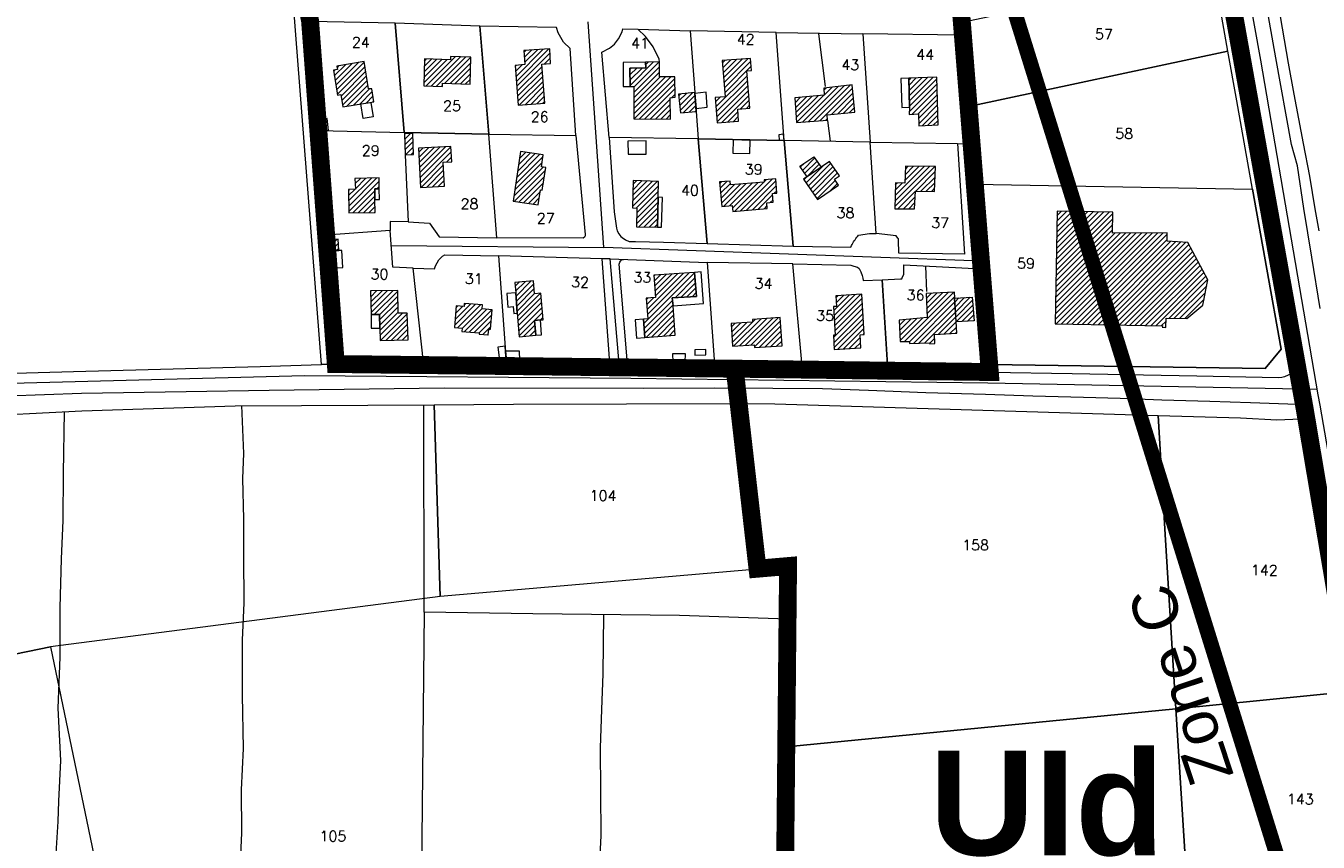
# Model space of a CAD drawing. Header units: metres. Extents: x 578835 to 593571, y 248557 to 255108.
# Tile 152 of 251: x 585921 to 586354, y 252113 to 252387. Entities that reach past the tile are written whole.
import ezdxf

# ---------------------------------------------------------------- set-up
doc = ezdxf.new("R2010")
doc.units = ezdxf.units.M
doc.linetypes.add('CACHEX2', pattern=[0.75, 0.5, -0.25])
doc.linetypes.add('SOLID_LINE', pattern=[0])
for name, color, linetype, lineweight in [('Cad-BATIMENT_BATI_LEGER13', 7, 'SOLID_LINE', 0), ('Cad-BATIMENT_BATI_PRIVE12', 7, 'SOLID_LINE', 0), ('Cad-BATIMENT_BATI_PRIVE12_HACH', 7, 'SOLID_LINE', 0), ('Cad-HYDROGRAPHI_COURS_D_EAU28', 5, 'SOLID_LINE', 0), ('Cad-PARCELLAIRE_PARCELLE1', 250, 'SOLID_LINE', 0), ('Cad-RESEAU_ROUT_AXE_DE_VOIE26', 255, 'SOLID_LINE', 0), ('Cad-RESEAU_ROUT_LIMITE_DE_VOIE_P23', 8, 'SOLID_LINE', 0), ('Cad-TOPONYMIE_NUMERO_DE_PARCELL182', 250, 'SOLID_LINE', 0), ('PEB Poretta - tracé', 7, 'Continuous', 18), ('PLU', 7, 'CACHEX2', 5)]:
    doc.layers.add(name, color=color, linetype=linetype, lineweight=lineweight)
doc.layers.add('PLU nom', color=7, linetype='Continuous')
doc.styles.add('LIEUDIT', font='arial.ttf', dxfattribs={"height": 10})
doc.styles.get("Standard").update_dxf_attribs({"font": 'arialbd_0.ttf', "height": 50})
doc.styles.add('TEXTSTYLE_45_11', font='txt.shx', dxfattribs={"oblique": 50})

msp = doc.modelspace()

# ---------------------------------------------------------------- hatches: boundary and pattern name
at = {"layer": 'Cad-BATIMENT_BATI_PRIVE12_HACH', "ltscale": 0.4}
h = msp.add_hatch(dxfattribs=at)
h.set_pattern_fill('ANSI31', color=256, scale=0.4, style=0)
h.paths.add_polyline_path([(586096.82, 252374.27), (586096.5, 252379.15), (586087.8, 252378.54), (586088.2, 252373.89), (586084.93, 252373.61), (586085.96, 252360.32), (586094.89, 252360.96), (586093.88, 252374.03)])
h = msp.add_hatch(dxfattribs=at)
h.set_pattern_fill('ANSI31', color=256, scale=0.4, style=0)
h.paths.add_polyline_path([(586027.15, 252359.73), (586037.56, 252361.39), (586036.86, 252365.79), (586035.79, 252365.71), (586034.29, 252374.94), (586025.18, 252373.39), (586025.37, 252372.18), (586023.98, 252371.95), (586025.35, 252363.6), (586026.47, 252363.81)])
h = msp.add_hatch(dxfattribs=at)
h.set_pattern_fill('ANSI31', color=256, scale=0.4, style=0)
h.paths.add_polyline_path([(586070.1, 252376.38), (586063.24, 252376.59), (586063.25, 252375.47), (586054.49, 252375.75), (586054.26, 252366.8), (586060.62, 252366.55), (586060.61, 252367.67), (586069.87, 252367.34)])
h = msp.add_hatch(dxfattribs=at)
h.set_pattern_fill('ANSI31', color=256, scale=0.4, style=0)
h.paths.add_polyline_path([(586133.29, 252374.77), (586128.6, 252374.71), (586128.68, 252372.82), (586123.41, 252372.72), (586123.43, 252366.58), (586124.75, 252366.58), (586124.76, 252355.66), (586136.96, 252355.57), (586136.86, 252362.7), (586138.57, 252362.95), (586138.41, 252369.74), (586133.3, 252369.75)], flags=17)
h = msp.add_hatch(dxfattribs=at)
h.set_pattern_fill('ANSI31', color=256, scale=0.4, style=0)
h.paths.add_polyline_path([(586138.57, 252362.95), (586138.41, 252369.74), (586133.3, 252369.75), (586133.29, 252374.77), (586128.6, 252374.71), (586128.68, 252372.82), (586123.41, 252372.72), (586123.43, 252366.58), (586124.75, 252366.58), (586124.76, 252355.66), (586136.96, 252355.57), (586136.86, 252362.7)], flags=17)
h = msp.add_hatch(dxfattribs=at)
h.set_pattern_fill('ANSI31', color=256, scale=0.4, style=0)
h.paths.add_polyline_path([(586152.65, 252354.32), (586159.85, 252354.92), (586159.52, 252358.91), (586163.61, 252359.25), (586162.64, 252371.77), (586164.12, 252371.9), (586163.86, 252375.89), (586154.36, 252375.2), (586155.3, 252363.01), (586151.94, 252362.85)])
h = msp.add_hatch(dxfattribs=at)
h.set_pattern_fill('ANSI31', color=256, scale=0.4, style=0)
h.paths.add_polyline_path([(586217.04, 252357.15), (586220.15, 252357.31), (586220.24, 252353.3), (586226.73, 252353.62), (586226.3, 252369.63), (586216.93, 252369.3), (586217.08, 252359.62)])
h = msp.add_hatch(dxfattribs=at)
h.set_pattern_fill('ANSI31', color=256, scale=0.4, style=0)
h.paths.add_polyline_path([(586145.65, 252358.19), (586145.12, 252364.5), (586139.73, 252363.94), (586140.33, 252357.74)])
h = msp.add_hatch(dxfattribs=at)
h.set_pattern_fill('ANSI31', color=256, scale=0.4, style=0)
h.paths.add_polyline_path([(586179.27, 252354.43), (586189.59, 252355.19), (586189.51, 252357.08), (586198.75, 252357.96), (586197.91, 252367.04), (586188.44, 252366.02), (586188.47, 252363.57), (586178.65, 252362.75)])
h = msp.add_hatch(dxfattribs=at)
h.set_pattern_fill('ANSI31', color=256, scale=0.4, style=0)
h.paths.add_polyline_path([(586047.78, 252350.66), (586048.03, 252343.65), (586050.83, 252343.77), (586050.57, 252350.78)])
h = msp.add_hatch(dxfattribs=at)
h.set_pattern_fill('ANSI31', color=256, scale=0.4, style=0)
h.paths.add_polyline_path([(586053.23, 252332.71), (586061.2, 252333.17), (586060.77, 252341.16), (586063.65, 252341.29), (586063.39, 252346.39), (586052.55, 252345.82)])
h = msp.add_hatch(dxfattribs=at)
h.set_pattern_fill('ANSI31', color=256, scale=0.4, style=0)
h.paths.add_polyline_path([(586092.63, 252326.89), (586093.45, 252331.86), (586094.03, 252331.79), (586095.21, 252339.36), (586093.71, 252339.57), (586094.36, 252343.64), (586086.76, 252344.78), (586084.29, 252328.07)])
h = msp.add_hatch(dxfattribs=at)
h.set_pattern_fill('ANSI31', color=256, scale=0.4, style=0)
h.paths.add_polyline_path([(586180.41, 252339.82), (586185.09, 252343), (586187.52, 252339.52), (586182.86, 252336.23)])
h = msp.add_hatch(dxfattribs=at)
h.set_pattern_fill('ANSI31', color=256, scale=0.4, style=0)
h.paths.add_polyline_path([(586181.59, 252335.45), (586186.29, 252328.61), (586193.31, 252333.43), (586191.99, 252335.44), (586193.7, 252336.58), (586190.33, 252341.43)])
h = msp.add_hatch(dxfattribs=at)
h.set_pattern_fill('ANSI31', color=256, scale=0.4, style=0)
h.paths.add_polyline_path([(586225.47, 252331.34), (586225.83, 252339.72), (586215.78, 252339.78), (586215.6, 252334.07), (586212.37, 252334.25), (586212.18, 252325.54), (586218.79, 252325.53), (586219.11, 252331.47)], flags=17)
h = msp.add_hatch(dxfattribs=at)
h.set_pattern_fill('ANSI31', color=256, scale=0.4, style=0)
h.paths.add_polyline_path([(586219.11, 252331.47), (586225.47, 252331.34), (586225.83, 252339.72), (586215.78, 252339.78), (586215.6, 252334.07), (586212.37, 252334.25), (586212.18, 252325.54), (586218.79, 252325.53)], flags=17)
h = msp.add_hatch(dxfattribs=at)
h.set_pattern_fill('ANSI31', color=256, scale=0.4, style=0)
h.paths.add_polyline_path([(586037.91, 252328.65), (586037.87, 252332.21), (586039.34, 252332.23), (586039.29, 252335.9), (586031.23, 252335.67), (586031.36, 252332.11), (586029.06, 252332.03), (586029.14, 252324.12), (586037.95, 252324.31)])
h = msp.add_hatch(dxfattribs=at)
h.set_pattern_fill('ANSI31', color=256, scale=0.4, style=0)
h.paths.add_polyline_path([(586132.67, 252319.32), (586132.89, 252329.48), (586133.02, 252334.73), (586124.43, 252335.01), (586124.21, 252325.85), (586125.7, 252325.75), (586125.56, 252319.5)])
h = msp.add_hatch(dxfattribs=at)
h.set_pattern_fill('ANSI31', color=256, scale=0.4, style=0)
h.paths.add_polyline_path([(586157.86, 252324.66), (586169.39, 252325.63), (586169.24, 252327.51), (586171.45, 252327.7), (586171.2, 252330.68), (586172.67, 252330.81), (586172.28, 252335.57), (586168.35, 252335.24), (586168.41, 252334.46), (586157.11, 252333.51), (586157, 252334.84), (586153.48, 252334.55), (586154.17, 252326.35), (586157.69, 252326.65)])
h = msp.add_hatch(dxfattribs=at)
h.set_pattern_fill('ANSI31', color=256, scale=0.4, style=0)
h.paths.add_polyline_path([(586265.96, 252286.91), (586302.03, 252286.25), (586301.83, 252285.8), (586303.08, 252285.68), (586303.13, 252288.91), (586310.07, 252288.72), (586315.47, 252293.18), (586317.14, 252301.68), (586310.4, 252314.27), (586303.52, 252314.7), (586303.53, 252317.48), (586285.16, 252317.39), (586285.32, 252324.43), (586266.58, 252324.75)])
h = msp.add_hatch(dxfattribs=at)
h.set_pattern_fill('ANSI31', color=256, scale=0.4, style=0)
h.paths.add_polyline_path([(586022.48, 252315.2), (586022.63, 252311.43), (586025.83, 252311.59), (586025.6, 252315.35)])
h = msp.add_hatch(dxfattribs=at)
h.set_pattern_fill('ANSI31', color=256, scale=0.4, style=0)
h.paths.add_polyline_path([(586127.92, 252288.48), (586128.43, 252282.39), (586138.51, 252283.13), (586137.84, 252293), (586137.54, 252295.64), (586145.74, 252296.11), (586145.06, 252304.19), (586131.38, 252303.27), (586131.92, 252295.84), (586128.89, 252295.58), (586129.39, 252288.61)])
h = msp.add_hatch(dxfattribs=at)
h.set_pattern_fill('ANSI31', color=256, scale=0.4, style=0)
h.paths.add_polyline_path([(586091.86, 252283.12), (586091.43, 252288.1), (586093.4, 252288.27), (586094.3, 252288.34), (586093.54, 252297.3), (586091.43, 252297.02), (586091.07, 252301.33), (586084.84, 252300.81), (586085.14, 252297.39), (586085.63, 252290.51), (586086.29, 252282.65)])
h = msp.add_hatch(dxfattribs=at)
h.set_pattern_fill('ANSI31', color=256, scale=0.4, style=0)
h.paths.add_polyline_path([(586036.62, 252290.08), (586039.42, 252290.09), (586039.65, 252281.41), (586049.03, 252281.65), (586048.78, 252290.54), (586045.73, 252290.51), (586045.58, 252298.19), (586036.45, 252297.98)])
h = msp.add_hatch(dxfattribs=at)
h.set_pattern_fill('ANSI31', color=256, scale=0.4, style=0)
h.paths.add_polyline_path([(586200.56, 252283.32), (586201.96, 252283.44), (586201.16, 252296.86), (586192.47, 252296.35), (586192.68, 252292.8), (586191.68, 252292.83), (586192.25, 252283.18), (586191.59, 252283.13), (586191.83, 252278.35), (586200.77, 252278.88)])
h = msp.add_hatch(dxfattribs=at)
h.set_pattern_fill('ANSI31', color=256, scale=0.4, style=0)
h.paths.add_polyline_path([(586222.65, 252297.1), (586222.99, 252289.1), (586213.67, 252288.2), (586214.03, 252280.99), (586217.16, 252281.04), (586217.13, 252280.36), (586223.87, 252280.59), (586223.9, 252280.26), (586225.62, 252280.41), (586225.53, 252283.41), (586233, 252283.81), (586232.25, 252297.57)])
h = msp.add_hatch(dxfattribs=at)
h.set_pattern_fill('ANSI31', color=256, scale=0.4, style=0)
h.paths.add_polyline_path([(586232.18, 252295.56), (586238.17, 252295.95), (586238.75, 252287.97), (586232.77, 252287.58)])
h = msp.add_hatch(dxfattribs=at)
h.set_pattern_fill('ANSI31', color=256, scale=0.4, style=0)
h.paths.add_polyline_path([(586072.86, 252283.53), (586075.93, 252283.24), (586076.1, 252285.14), (586076.68, 252285.19), (586077.21, 252291.7), (586073.88, 252291.98), (586074.02, 252293.33), (586067.88, 252293.82), (586067.8, 252292.8), (586065.14, 252293.03), (586064.6, 252285.74), (586067.17, 252285.51), (586067.02, 252284.38), (586072.82, 252283.98)])
h = msp.add_hatch(dxfattribs=at)
h.set_pattern_fill('ANSI31', color=256, scale=0.4, style=0)
h.paths.add_polyline_path([(586174.42, 252279.57), (586173.78, 252289.1), (586164.44, 252288.43), (586164.51, 252287.54), (586157.3, 252287.05), (586157.77, 252279.51), (586165.08, 252279.89), (586165.15, 252279.01)])

# ---------------------------------------------------------------- linework, layer by layer
at = {"layer": 'Cad-BATIMENT_BATI_LEGER13'}
for points in [[(586128.68, 252372.82), (586128.6, 252374.71), (586121.12, 252374.53), (586121.13, 252366.5), (586123.43, 252366.58), (586123.41, 252372.72), (586128.68, 252372.82), (586128.68, 252372.82)], [(586128.68, 252372.82), (586128.6, 252374.71), (586121.12, 252374.53), (586121.13, 252366.5), (586123.43, 252366.58), (586123.41, 252372.72), (586128.68, 252372.82), (586128.68, 252372.82)], [(586217.08, 252359.62), (586216.93, 252369.3), (586214.21, 252369.18), (586214.53, 252359.52), (586217.08, 252359.62), (586217.08, 252359.62)], [(586217.08, 252359.62), (586216.93, 252369.3), (586214.21, 252369.18), (586214.53, 252359.52), (586217.08, 252359.62), (586217.08, 252359.62)], [(586149.32, 252359.61), (586148.91, 252364.59), (586145.14, 252364.17), (586145.57, 252359.19), (586149.32, 252359.61), (586149.32, 252359.61)], [(586149.32, 252359.61), (586148.91, 252364.59), (586145.14, 252364.17), (586145.57, 252359.19), (586149.32, 252359.61), (586149.32, 252359.61)], [(586033.17, 252360.69), (586036.51, 252361.19), (586037.32, 252356.36), (586033.99, 252355.85), (586033.17, 252360.69), (586033.17, 252360.69)], [(586033.17, 252360.69), (586036.51, 252361.19), (586037.32, 252356.36), (586033.99, 252355.85), (586033.17, 252360.69), (586033.17, 252360.69)], [(586022.3, 252351.75), (586021.95, 252355.85), (586018.85, 252355.58), (586019.16, 252351.82), (586022.3, 252351.75), (586022.3, 252351.75)], [(586022.3, 252351.75), (586021.95, 252355.85), (586018.85, 252355.58), (586019.16, 252351.82), (586022.3, 252351.75), (586022.3, 252351.75)], [(586122.75, 252348.24), (586122.78, 252343.79), (586128.88, 252343.85), (586128.84, 252348.31), (586122.75, 252348.24), (586122.75, 252348.24)], [(586122.75, 252348.24), (586122.78, 252343.79), (586128.88, 252343.85), (586128.84, 252348.31), (586122.75, 252348.24), (586122.75, 252348.24)], [(586163.64, 252344.1), (586163.69, 252348.45), (586157.99, 252348.64), (586157.95, 252344.17), (586163.64, 252344.1), (586163.64, 252344.1)], [(586163.64, 252344.1), (586163.69, 252348.45), (586157.99, 252348.64), (586157.95, 252344.17), (586163.64, 252344.1), (586163.64, 252344.1)], [(586173.42, 252348.48), (586175.07, 252348.4), (586174.9, 252350.5), (586173.26, 252350.37), (586173.42, 252348.48), (586173.42, 252348.48)], [(586173.42, 252348.48), (586175.07, 252348.4), (586174.9, 252350.5), (586173.26, 252350.37), (586173.42, 252348.48), (586173.42, 252348.48)], [(586037.91, 252328.65), (586037.91, 252328.65), (586039.4, 252328.66), (586039.34, 252332.23), (586037.87, 252332.21), (586037.91, 252328.65), (586037.91, 252328.65)], [(586037.91, 252328.65), (586037.91, 252328.65), (586039.4, 252328.66), (586039.34, 252332.23), (586037.87, 252332.21), (586037.91, 252328.65), (586037.91, 252328.65)], [(586133.99, 252319.32), (586134.3, 252329.37), (586132.89, 252329.48), (586132.89, 252329.48), (586132.67, 252319.32), (586133.99, 252319.32), (586133.99, 252319.32)], [(586133.99, 252319.32), (586134.3, 252329.37), (586132.89, 252329.48), (586132.89, 252329.48), (586132.67, 252319.32), (586133.99, 252319.32), (586133.99, 252319.32)], [(586025.83, 252311.59), (586025.83, 252311.59), (586022.63, 252311.43), (586022.95, 252305.65), (586027.13, 252305.89), (586026.82, 252311.55), (586025.83, 252311.59), (586025.83, 252311.59)], [(586025.83, 252311.59), (586025.83, 252311.59), (586022.63, 252311.43), (586022.95, 252305.65), (586027.13, 252305.89), (586026.82, 252311.55), (586025.83, 252311.59), (586025.83, 252311.59)], [(586148.09, 252293.74), (586147.28, 252304.38), (586145.06, 252304.19), (586145.74, 252296.11), (586137.54, 252295.64), (586137.84, 252293), (586148.09, 252293.74), (586148.09, 252293.74)], [(586148.09, 252293.74), (586147.28, 252304.38), (586145.06, 252304.19), (586145.74, 252296.11), (586137.54, 252295.64), (586137.84, 252293), (586148.09, 252293.74), (586148.09, 252293.74)], [(586085.63, 252290.51), (586085.14, 252297.39), (586082.1, 252297.13), (586082.49, 252292.59), (586084.29, 252292.74), (586084.48, 252290.42), (586085.63, 252290.51), (586085.63, 252290.51)], [(586085.63, 252290.51), (586085.14, 252297.39), (586082.1, 252297.13), (586082.49, 252292.59), (586084.29, 252292.74), (586084.48, 252290.42), (586085.63, 252290.51), (586085.63, 252290.51)], [(586039.56, 252285.53), (586039.56, 252285.53), (586039.42, 252290.09), (586036.62, 252290.08), (586036.67, 252285.51), (586039.56, 252285.53), (586039.56, 252285.53)], [(586039.56, 252285.53), (586039.56, 252285.53), (586039.42, 252290.09), (586036.62, 252290.08), (586036.67, 252285.51), (586039.56, 252285.53), (586039.56, 252285.53)], [(586093.81, 252283.29), (586093.4, 252288.27), (586091.43, 252288.1), (586091.86, 252283.12), (586093.81, 252283.29), (586093.81, 252283.29)], [(586093.81, 252283.29), (586093.4, 252288.27), (586091.43, 252288.1), (586091.86, 252283.12), (586093.81, 252283.29), (586093.81, 252283.29)], [(586128.43, 252282.39), (586127.92, 252288.48), (586125.14, 252288.25), (586125.64, 252282.16), (586128.43, 252282.39), (586128.43, 252282.39)], [(586128.43, 252282.39), (586127.92, 252288.48), (586125.14, 252288.25), (586125.64, 252282.16), (586128.43, 252282.39), (586128.43, 252282.39)], [(586082.07, 252272.94), (586081.61, 252279.48), (586079.08, 252279.15), (586079.92, 252272.98), (586082.07, 252272.94), (586082.07, 252272.94)], [(586082.07, 252272.94), (586081.61, 252279.48), (586079.08, 252279.15), (586079.92, 252272.98), (586082.07, 252272.94), (586082.07, 252272.94)], [(586086.45, 252274.75), (586086.36, 252277.76), (586081.74, 252277.81), (586082.01, 252274.61), (586086.45, 252274.75), (586086.45, 252274.75)], [(586086.45, 252274.75), (586086.36, 252277.76), (586081.74, 252277.81), (586082.01, 252274.61), (586086.45, 252274.75), (586086.45, 252274.75)], [(586148.87, 252276.53), (586148.81, 252278.31), (586145.19, 252278.23), (586145.17, 252276.45), (586148.87, 252276.53), (586148.87, 252276.53)], [(586148.87, 252276.53), (586148.81, 252278.31), (586145.19, 252278.23), (586145.17, 252276.45), (586148.87, 252276.53), (586148.87, 252276.53)], [(586141.97, 252274.28), (586141.99, 252276.96), (586137.71, 252276.93), (586137.77, 252274.27), (586141.97, 252274.28), (586141.97, 252274.28)], [(586141.97, 252274.28), (586141.99, 252276.96), (586137.71, 252276.93), (586137.77, 252274.27), (586141.97, 252274.28), (586141.97, 252274.28)]]:
    msp.add_lwpolyline(points, close=True, dxfattribs=at)
at = {"layer": 'Cad-BATIMENT_BATI_PRIVE12'}
for points in [[(586096.82, 252374.27), (586096.5, 252379.15), (586087.8, 252378.54), (586088.2, 252373.89), (586084.93, 252373.61), (586085.96, 252360.32), (586094.89, 252360.96), (586093.88, 252374.03), (586096.82, 252374.27), (586096.82, 252374.27)], [(586027.15, 252359.73), (586037.56, 252361.39), (586036.86, 252365.79), (586035.79, 252365.71), (586034.29, 252374.94), (586025.18, 252373.39), (586025.37, 252372.18), (586023.98, 252371.95), (586025.35, 252363.6), (586026.47, 252363.81), (586027.15, 252359.73), (586027.15, 252359.73)], [(586070.1, 252376.38), (586063.24, 252376.59), (586063.25, 252375.47), (586054.49, 252375.75), (586054.26, 252366.8), (586060.62, 252366.55), (586060.61, 252367.67), (586069.87, 252367.34), (586070.1, 252376.38), (586070.1, 252376.38)], [(586133.29, 252374.77), (586128.6, 252374.71), (586128.68, 252372.82), (586123.41, 252372.72), (586123.43, 252366.58), (586124.75, 252366.58), (586124.76, 252355.66), (586136.96, 252355.57), (586136.86, 252362.7), (586138.57, 252362.95), (586138.41, 252369.74), (586133.3, 252369.75), (586133.29, 252374.77), (586133.29, 252374.77)], [(586138.57, 252362.95), (586138.41, 252369.74), (586133.3, 252369.75), (586133.29, 252374.77), (586128.6, 252374.71), (586128.68, 252372.82), (586123.41, 252372.72), (586123.43, 252366.58), (586124.75, 252366.58), (586124.76, 252355.66), (586136.96, 252355.57), (586136.86, 252362.7), (586138.57, 252362.95), (586138.57, 252362.95)], [(586152.65, 252354.32), (586159.85, 252354.92), (586159.52, 252358.91), (586163.61, 252359.25), (586162.64, 252371.77), (586164.12, 252371.9), (586163.86, 252375.89), (586154.36, 252375.2), (586155.3, 252363.01), (586151.94, 252362.85), (586152.65, 252354.32), (586152.65, 252354.32)], [(586217.04, 252357.15), (586220.15, 252357.31), (586220.24, 252353.3), (586226.73, 252353.62), (586226.3, 252369.63), (586216.93, 252369.3), (586217.08, 252359.62), (586217.04, 252357.15), (586217.04, 252357.15)], [(586145.65, 252358.19), (586145.12, 252364.5), (586139.73, 252363.94), (586140.33, 252357.74), (586145.65, 252358.19), (586145.65, 252358.19)], [(586179.27, 252354.43), (586189.59, 252355.19), (586189.51, 252357.08), (586198.75, 252357.96), (586197.91, 252367.04), (586188.44, 252366.02), (586188.47, 252363.57), (586178.65, 252362.75), (586179.27, 252354.43), (586179.27, 252354.43)], [(586047.78, 252350.66), (586048.03, 252343.65), (586050.83, 252343.77), (586050.57, 252350.78), (586047.78, 252350.66), (586047.78, 252350.66)], [(586053.23, 252332.71), (586061.2, 252333.17), (586060.77, 252341.16), (586063.65, 252341.29), (586063.39, 252346.39), (586052.55, 252345.82), (586053.23, 252332.71), (586053.23, 252332.71)], [(586092.63, 252326.89), (586093.45, 252331.86), (586094.03, 252331.79), (586095.21, 252339.36), (586093.71, 252339.57), (586094.36, 252343.64), (586086.76, 252344.78), (586084.29, 252328.07), (586092.63, 252326.89), (586092.63, 252326.89)], [(586180.41, 252339.82), (586185.09, 252343), (586187.52, 252339.52), (586182.86, 252336.23), (586180.41, 252339.82), (586180.41, 252339.82)], [(586181.59, 252335.45), (586186.29, 252328.61), (586193.31, 252333.43), (586191.99, 252335.44), (586193.7, 252336.58), (586190.33, 252341.43), (586181.59, 252335.45), (586181.59, 252335.45)], [(586225.47, 252331.34), (586225.83, 252339.72), (586215.78, 252339.78), (586215.6, 252334.07), (586212.37, 252334.25), (586212.18, 252325.54), (586218.79, 252325.53), (586219.11, 252331.47), (586225.47, 252331.34), (586225.47, 252331.34)], [(586219.11, 252331.47), (586225.47, 252331.34), (586225.83, 252339.72), (586215.78, 252339.78), (586215.6, 252334.07), (586212.37, 252334.25), (586212.18, 252325.54), (586218.79, 252325.53), (586219.11, 252331.47), (586219.11, 252331.47)], [(586037.91, 252328.65), (586037.91, 252328.65), (586037.87, 252332.21), (586039.34, 252332.23), (586039.29, 252335.9), (586031.23, 252335.67), (586031.36, 252332.11), (586029.06, 252332.03), (586029.14, 252324.12), (586037.95, 252324.31), (586037.91, 252328.65), (586037.91, 252328.65)], [(586132.67, 252319.32), (586132.89, 252329.48), (586133.02, 252334.73), (586124.43, 252335.01), (586124.21, 252325.85), (586125.7, 252325.75), (586125.56, 252319.5), (586132.67, 252319.32), (586132.67, 252319.32)], [(586157.86, 252324.66), (586169.39, 252325.63), (586169.24, 252327.51), (586171.45, 252327.7), (586171.2, 252330.68), (586172.67, 252330.81), (586172.28, 252335.57), (586168.35, 252335.24), (586168.41, 252334.46), (586157.11, 252333.51), (586157, 252334.84), (586153.48, 252334.55), (586154.17, 252326.35), (586157.69, 252326.65), (586157.86, 252324.66), (586157.86, 252324.66)], [(586265.96, 252286.91), (586302.03, 252286.25), (586301.83, 252285.8), (586303.08, 252285.68), (586303.13, 252288.91), (586310.07, 252288.72), (586315.47, 252293.18), (586317.14, 252301.68), (586310.4, 252314.27), (586303.52, 252314.7), (586303.53, 252317.48), (586285.16, 252317.39), (586285.32, 252324.43), (586266.58, 252324.75), (586265.96, 252286.91), (586265.96, 252286.91)], [(586022.48, 252315.2), (586022.63, 252311.43), (586025.83, 252311.59), (586025.6, 252315.35), (586022.48, 252315.2), (586022.48, 252315.2)], [(586127.92, 252288.48), (586128.43, 252282.39), (586138.51, 252283.13), (586137.84, 252293), (586137.54, 252295.64), (586145.74, 252296.11), (586145.06, 252304.19), (586131.38, 252303.27), (586131.92, 252295.84), (586128.89, 252295.58), (586129.39, 252288.61), (586127.92, 252288.48), (586127.92, 252288.48)], [(586091.86, 252283.12), (586091.86, 252283.12), (586091.43, 252288.1), (586093.4, 252288.27), (586094.3, 252288.34), (586093.54, 252297.3), (586091.43, 252297.02), (586091.07, 252301.33), (586084.84, 252300.81), (586085.14, 252297.39), (586085.63, 252290.51), (586086.29, 252282.65), (586091.86, 252283.12), (586091.86, 252283.12)], [(586036.62, 252290.08), (586039.42, 252290.09), (586039.65, 252281.41), (586049.03, 252281.65), (586048.78, 252290.54), (586045.73, 252290.51), (586045.58, 252298.19), (586036.45, 252297.98), (586036.62, 252290.08), (586036.62, 252290.08)], [(586200.56, 252283.32), (586201.96, 252283.44), (586201.16, 252296.86), (586192.47, 252296.35), (586192.68, 252292.8), (586191.68, 252292.83), (586192.25, 252283.18), (586191.59, 252283.13), (586191.83, 252278.35), (586200.77, 252278.88), (586200.56, 252283.32), (586200.56, 252283.32)], [(586222.65, 252297.1), (586222.99, 252289.1), (586213.67, 252288.2), (586214.03, 252280.99), (586217.16, 252281.04), (586217.13, 252280.36), (586223.87, 252280.59), (586223.9, 252280.26), (586225.62, 252280.41), (586225.53, 252283.41), (586233, 252283.81), (586232.25, 252297.57), (586222.65, 252297.1), (586222.65, 252297.1)], [(586232.18, 252295.56), (586238.17, 252295.95), (586238.75, 252287.97), (586232.77, 252287.58), (586232.18, 252295.56), (586232.18, 252295.56)], [(586072.86, 252283.53), (586075.93, 252283.24), (586076.1, 252285.14), (586076.68, 252285.19), (586077.21, 252291.7), (586073.88, 252291.98), (586074.02, 252293.33), (586067.88, 252293.82), (586067.8, 252292.8), (586065.14, 252293.03), (586064.6, 252285.74), (586067.17, 252285.51), (586067.02, 252284.38), (586072.82, 252283.98), (586072.86, 252283.53), (586072.86, 252283.53)], [(586174.42, 252279.57), (586173.78, 252289.1), (586164.44, 252288.43), (586164.51, 252287.54), (586157.3, 252287.05), (586157.77, 252279.51), (586165.08, 252279.89), (586165.15, 252279.01), (586174.42, 252279.57), (586174.42, 252279.57)]]:
    msp.add_lwpolyline(points, close=True, dxfattribs=at)
at = {"layer": 'Cad-HYDROGRAPHI_COURS_D_EAU28'}
msp.add_lwpolyline([(585900.1, 252255.78), (585939.66, 252257.76), (585991.04, 252259.51), (586057.78, 252259.86), (586084.4, 252259.98), (586122.3, 252260.14), (586159.88, 252260.28), (586171.92, 252260.19), (586300.43, 252256.25), (586328.03, 252255.44), (586340.21, 252254.79), (586350.96, 252255.25), (586350.22, 252258.2), (586348.99, 252259.2), (586347.03, 252259.94), (586331.4, 252260.52), (586317.84, 252260.94), (586301.73, 252261.37), (586287.76, 252261.88), (586275.45, 252262.29), (586258.42, 252262.76), (586242.55, 252263.32), (586222.63, 252263.88), (586203.37, 252264.61), (586187.9, 252265.2), (586171.25, 252265.26), (586151.7, 252265.4), (586127.97, 252265.3), (586061.19, 252265.39), (586052.8, 252265.24), (586002.48, 252264.59), (585974.66, 252264.16), (585939.51, 252263.66), (585914.77, 252262.7)], dxfattribs=at)
at = {"layer": 'Cad-PARCELLAIRE_PARCELLE1'}
for points in [[(586354.79, 252292.13), (586351.95, 252309.28), (586349.35, 252325.67), (586347.15, 252339.98), (586345.16, 252347.06), (586339.91, 252376.16), (586331.76, 252422.18), (586323.97, 252466.01), (586315.63, 252512.24), (586307.73, 252557.39), (586301.21, 252593.85), (586298.11, 252611.09)], [(586323.86, 252404.46), (586338.31, 252325.53), (586346.67, 252278.97), (586347.06, 252277.21), (586347.25, 252275.89), (586347.19, 252274.66), (586347.02, 252273.76), (586346.77, 252272.84), (586346.35, 252271.92), (586345.83, 252271.21), (586345.31, 252270.6), (586344.69, 252270.11), (586344.07, 252269.72), (586342.87, 252269.17), (586341.98, 252268.99), (586340.84, 252268.89), (586313.42, 252269.37), (586271.64, 252270.22), (586244.07, 252270.69), (586243.85, 252273.35), (586336.29, 252271.96), (586341.76, 252278.45), (586332.07, 252332.14), (586326.86, 252361.69), (586323.82, 252378.38), (586318.97, 252405.73)]]:
    msp.add_lwpolyline(points, dxfattribs=at)
for points in [[(585803.95, 252267.12), (585820.72, 252267.63), (585869.64, 252269.06), (585936.83, 252271.01), (585999.5, 252272.69), (586019.97, 252273.31), (586001.22, 252514.62), (585885.71, 252501.15), (585788.47, 252490.11), (585803.95, 252267.12), (585803.95, 252267.12)], [(586024.83, 252273.37), (586019.97, 252273.31), (586001.22, 252514.62), (586005.88, 252515.13), (586006.18, 252511.48), (586007.14, 252497.07), (586008.86, 252470.68), (586010.47, 252444.62), (586011.66, 252425.55), (586013.52, 252402.4), (586016.26, 252388.37), (586019.16, 252351.82), (586021.69, 252316.69), (586024.83, 252273.37), (586024.83, 252273.37)], [(586234.92, 252383.74), (586237.01, 252359.83), (586323.82, 252378.38), (586318.97, 252405.73), (586234.82, 252387.97), (586234.92, 252383.74), (586234.92, 252383.74)], [(586044.75, 252387.74), (586016.26, 252388.37), (586019.16, 252351.82), (586047.74, 252351.1), (586044.75, 252387.74), (586044.75, 252387.74)], [(586044.75, 252387.74), (586047.74, 252351.1), (586076.14, 252350.58), (586073.1, 252386.77), (586044.75, 252387.74), (586044.75, 252387.74)], [(586073.1, 252386.77), (586076.14, 252350.58), (586105.28, 252350.13), (586103.32, 252379.28), (586101.16, 252381.44), (586099.34, 252384.52), (586098.78, 252386.26), (586073.1, 252386.77), (586073.1, 252386.77)], [(586116.46, 252349.39), (586113.97, 252378.05), (586116.51, 252379.38), (586118.28, 252380.75), (586119.62, 252382.54), (586120.83, 252384.87), (586121.07, 252385.89), (586126.11, 252385.76), (586143.55, 252385.22), (586145.12, 252364.5), (586145.65, 252358.19), (586146.33, 252349), (586116.46, 252349.39), (586116.46, 252349.39)], [(586146.33, 252349), (586175.07, 252348.4), (586172.44, 252384.63), (586143.55, 252385.22), (586145.12, 252364.5), (586145.65, 252358.19), (586146.33, 252349), (586146.33, 252349)], [(586172.44, 252384.63), (586201.5, 252384.17), (586203.97, 252347.92), (586175.07, 252348.4), (586172.44, 252384.63), (586172.44, 252384.63)], [(586233.18, 252347.47), (586238.06, 252347.33), (586237.01, 252359.83), (586234.92, 252383.74), (586201.5, 252384.17), (586203.97, 252347.92), (586233.18, 252347.47), (586233.18, 252347.47)], [(586238.06, 252347.33), (586238.95, 252333.81), (586332.07, 252332.14), (586326.86, 252361.69), (586323.82, 252378.38), (586237.01, 252359.83), (586238.06, 252347.33), (586238.06, 252347.33)], [(586049.1, 252321.11), (586042.99, 252321.27), (586043.07, 252318.26), (586021.69, 252316.69), (586019.16, 252351.82), (586047.74, 252351.1), (586047.78, 252350.66), (586048.03, 252343.65), (586049.1, 252321.11), (586049.1, 252321.11)], [(586076.14, 252350.58), (586047.74, 252351.1), (586047.78, 252350.66), (586048.03, 252343.65), (586049.1, 252321.11), (586056.22, 252320.7), (586059.5, 252316.08), (586078.73, 252315.79), (586076.14, 252350.58), (586076.14, 252350.58)], [(586105.28, 252350.13), (586108.39, 252316.95), (586108.35, 252316.5), (586108.13, 252316.03), (586107.75, 252315.67), (586078.73, 252315.79), (586076.14, 252350.58), (586105.28, 252350.13), (586105.28, 252350.13)], [(586149.28, 252313.91), (586146.33, 252349), (586116.46, 252349.39), (586118.14, 252324.56), (586118.63, 252320.59), (586118.93, 252319.06), (586119.08, 252318.18), (586119.67, 252317.11), (586120.39, 252316.28), (586120.84, 252315.87), (586121.9, 252315.07), (586123.09, 252314.61), (586125.24, 252314.56), (586134.65, 252314.36), (586149.28, 252313.91), (586149.28, 252313.91)], [(586178.12, 252312.99), (586175.07, 252348.4), (586146.33, 252349), (586149.28, 252313.91), (586178.12, 252312.99), (586178.12, 252312.99)], [(586205.96, 252317.21), (586203.97, 252347.92), (586175.07, 252348.4), (586178.12, 252312.99), (586197.44, 252312.71), (586197.64, 252313.18), (586197.86, 252313.52), (586198.07, 252313.99), (586198.36, 252314.46), (586198.58, 252314.81), (586198.88, 252315.17), (586199.18, 252315.53), (586199.47, 252316), (586199.77, 252316.36), (586200.07, 252316.72), (586203.74, 252317.25), (586205.96, 252317.21), (586205.96, 252317.21)], [(586205.96, 252317.21), (586203.97, 252347.92), (586233.18, 252347.47), (586235.56, 252310.33), (586213.52, 252310.6), (586213.4, 252315.05), (586213.44, 252315.5), (586213.26, 252315.71), (586212.62, 252316.44), (586205.96, 252317.21), (586205.96, 252317.21)], [(586243.85, 252273.35), (586241.16, 252305.45), (586238.95, 252333.81), (586332.07, 252332.14), (586341.76, 252278.45), (586336.29, 252271.96), (586243.85, 252273.35), (586243.85, 252273.35)], [(586043.07, 252318.26), (586021.69, 252316.69), (586024.83, 252273.37), (586054.29, 252272.95), (586050.72, 252305.64), (586043.94, 252305.97), (586043.07, 252318.26), (586043.07, 252318.26)], [(586050.72, 252305.64), (586057.84, 252305.35), (586058.25, 252306.39), (586058.74, 252307.43), (586059.32, 252308.37), (586060.08, 252309.22), (586060.61, 252309.7), (586061.4, 252310.1), (586079.32, 252309.72), (586082.07, 252272.94), (586054.29, 252272.95), (586050.72, 252305.64), (586050.72, 252305.64)], [(586082.07, 252272.94), (586116.84, 252272.28), (586119.88, 252272.32), (586116.74, 252308.73), (586114.1, 252308.73), (586079.32, 252309.72), (586082.07, 252272.94), (586082.07, 252272.94)], [(586116.74, 252308.73), (586149.32, 252307.56), (586151.9, 252271.88), (586122.69, 252272.22), (586119.88, 252272.32), (586116.74, 252308.73), (586116.74, 252308.73)], [(586151.9, 252271.88), (586181.28, 252271.56), (586178.05, 252307.07), (586149.32, 252307.56), (586151.9, 252271.88), (586151.9, 252271.88)], [(586178.05, 252307.07), (586197.46, 252306.58), (586198.47, 252306.33), (586199.65, 252305.98), (586200.27, 252305.48), (586200.85, 252304.41), (586201.2, 252303.22), (586201.44, 252302.24), (586201.6, 252301.47), (586207.92, 252301.66), (586209.82, 252271.27), (586181.28, 252271.56), (586178.05, 252307.07), (586178.05, 252307.07)], [(586207.92, 252301.66), (586214.07, 252302.07), (586214.57, 252302.1), (586214.71, 252302.34), (586215.26, 252303.61), (586215.25, 252306.73), (586241.16, 252305.45), (586243.85, 252273.35), (586244.07, 252270.69), (586209.82, 252271.27), (586207.92, 252301.66), (586207.92, 252301.66)], [(586166.18, 252204.75), (586059.79, 252195.6), (586057.78, 252259.86), (586084.4, 252259.98), (586122.3, 252260.14), (586159.88, 252260.28), (586166.18, 252204.75), (586166.18, 252204.75)], [(586175.88, 252145.14), (586176.49, 252205.61), (586166.18, 252204.75), (586159.88, 252260.28), (586171.92, 252260.19), (586300.43, 252256.25), (586302.8, 252216.32), (586306.38, 252157.87), (586175.88, 252145.14), (586175.88, 252145.14)], [(585823.79, 252151.29), (585809.85, 252254.69), (585824.44, 252254.68), (585860.11, 252255.89), (585900.1, 252255.78), (585939.66, 252257.76), (585991.04, 252259.51), (586057.78, 252259.86), (586059.79, 252195.6), (585929.15, 252178.63), (585873.64, 252167.29), (585861.75, 252163.51), (585823.79, 252151.29), (585823.79, 252151.29)], [(586366.06, 252163.77), (586306.38, 252157.87), (586302.8, 252216.32), (586300.43, 252256.25), (586328.03, 252255.44), (586340.21, 252254.79), (586350.96, 252255.25), (586354.52, 252235.48), (586366.06, 252163.77), (586366.06, 252163.77)], [(586175.88, 252145.14), (586176.49, 252205.61), (586166.18, 252204.75), (586059.79, 252195.6), (585929.15, 252178.63), (585945.32, 252100.83), (585953.48, 252061.62), (585957.5, 252042.11), (586028.25, 252046.82), (586068.06, 252050.82), (586175.14, 252061.58), (586175.88, 252145.14), (586175.88, 252145.14)], [(585898.28, 252052.31), (585882.03, 252128.19), (585877.17, 252150.75), (585873.64, 252167.29), (585929.15, 252178.63), (585945.32, 252100.83), (585953.48, 252061.62), (585930.15, 252057.65), (585898.28, 252052.31), (585898.28, 252052.31)], [(586366.06, 252163.77), (586376.7, 252097.89), (586310.84, 252086.9), (586306.38, 252157.87), (586366.06, 252163.77), (586366.06, 252163.77)], [(586175.88, 252145.14), (586306.38, 252157.87), (586310.84, 252086.9), (586264.33, 252077.43), (586274.14, 252024.29), (586234.35, 252020.07), (586174.63, 252013.61), (586175.14, 252061.58), (586175.88, 252145.14), (586175.88, 252145.14)]]:
    msp.add_lwpolyline(points, close=True, dxfattribs=at)
at = {"layer": 'Cad-RESEAU_ROUT_AXE_DE_VOIE26'}
for p, q in [((586114.67, 252312.6), (586109.36, 252388.19)), ((586043.46, 252313.22), (586114.67, 252312.6))]:
    msp.add_line(p, q, dxfattribs=at)
for points in [[(586283.3, 252661.8), (586294.42, 252597.12), (586316.77, 252474.95), (586334.82, 252375.39), (586354.05, 252263.11), (586354.68, 252259.73), (586369.71, 252172.35), (586384.47, 252087.29), (586401.54, 251982.28), (586415.96, 251915.88)], [(586235.56, 252347.45), (586238.46, 252308.07), (586114.67, 252312.6)], [(586353.74, 252264.94), (586243.37, 252267.06), (586123.71, 252268.69), (586014.36, 252269.52), (585898.91, 252266.52), (585808.82, 252263.95), (585730.1, 252265.57), (585657.72, 252269.23), (585605.78, 252268.78)]]:
    msp.add_lwpolyline(points, dxfattribs=at)
at = {"layer": 'Cad-RESEAU_ROUT_LIMITE_DE_VOIE_P23'}
for p, q in [((586188.91, 252366.58), (586186.67, 252384.14)), ((586190.62, 252348.24), (586189.76, 252355.1)), ((586116.82, 252272.31), (586114.13, 252308.77)), ((586222.92, 252297.8), (586222.61, 252306.3)), ((586054.44, 252190.33), (586049.88, 251777.2))]:
    msp.add_line(p, q, dxfattribs=at)
for points in [[(586133.27, 252374.8), (586133.19, 252375.74), (586131.2, 252379.79), (586128.57, 252383.31), (586126.09, 252385.78)], [(586354.4, 252318.16), (586353.13, 252325.47), (586351.35, 252336.45), (586349.23, 252347.47), (586346.01, 252363.99), (586344.18, 252374.37), (586341.53, 252389.96)], [(586122.66, 252272.17), (586119.74, 252307), (586120.06, 252307.64), (586120.52, 252308.38), (586121.19, 252308.53)], [(585933.72, 252257.49), (585933.4, 252236.95), (585933.34, 252221.04), (585932.71, 252208.17), (585932.31, 252191.71), (585932.24, 252175.24), (585931.6, 252158.12), (585932.53, 252140.56), (585931.85, 252126.93), (585931.64, 252120.15), (585930.98, 252109.43)], [(585993.2, 252259.55), (585993.83, 252243.5), (585993.5, 252235.14), (585993.82, 252221.52), (585993.85, 252209.24), (585993.92, 252193.38), (585993.43, 252180.93), (585993.42, 252162.46), (585993.7, 252144.58), (585993.12, 252130.73), (585993.2, 252116.34), (585992.08, 252091.62), (585991.32, 252074), (585990.8, 252051.82), (585992.15, 252029.53), (585992.5, 252010.62), (585991.85, 251996.61), (585990.26, 251866.57), (585989.25, 251750.1)], [(586176.3, 252188.01), (586140.05, 252189.22), (586090.85, 252189.79), (586054.44, 252190.33), (586054.33, 252259.85)], [(586110.47, 251803.89), (586110.99, 251865.52), (586112.65, 251994.53), (586112.9, 252042.47), (586112.45, 252089.07), (586113.74, 252115.28), (586113.52, 252144.87), (586113.97, 252157.64), (586114.45, 252169.6), (586114.6, 252189.51)]]:
    msp.add_lwpolyline(points, dxfattribs=at)
at = {"layer": 'PEB Poretta - tracé', "color": 82, "const_width": 5}
msp.add_lwpolyline([(585927.58, 253492.88), (585925.02, 253491.79), (585985.62, 253344.67), (586080.51, 253103.9), (586118.83, 252959.81), (586144.38, 252833.95), (586157.22, 252741.76), (586180.94, 252626.85), (586239.33, 252433.51), (586339.69, 252110.66), (586423.83, 251845.19), (586533.32, 251507.75), (586623.54, 251238.62)], dxfattribs=at)
at = {"layer": 'PLU', "color": 7, "ltscale": 2, "const_width": 6}
for points in [[(586460.06, 252039.21), (586450.67, 252056.61), (586385.63, 252044.46), (586349.53, 252258.83), (586301.48, 252526.93), (586265.59, 252731.13), (586362.77, 252729.83), (586446.59, 252762.85)], [(586331.8, 251662.25), (586278.59, 251863.95), (586172.72, 251831.2), (586176.41, 252205.76), (586166.17, 252204.88), (586158.51, 252271.93), (586244.03, 252270.81), (586230.94, 252434.75), (586231.12, 252596.64)], [(586158.51, 252271.93), (586024.81, 252273.49), (586016.18, 252388.51), (586013.48, 252402.54), (586005.8, 252515.29), (586005.8, 252515.29)]]:
    msp.add_lwpolyline(points, dxfattribs=at)

# ---------------------------------------------------------------- texts
at = {"layer": 'Cad-TOPONYMIE_NUMERO_DE_PARCELL182', "style": 'TEXTSTYLE_45_11'}
for s, p in [('57', (586279.3, 252382.33)), ('24', (586030.18, 252379.61)), ('41', (586123.77, 252379.32)), ('42', (586159.18, 252380.62)), ('44', (586219.37, 252375.52)), ('43', (586194.28, 252372.08)), ('25', (586060.78, 252358.32)), ('26', (586090.14, 252354.65)), ('58', (586286.09, 252349.02)), ('29', (586033.51, 252343.33)), ('39', (586161.89, 252337.04)), ('40', (586140.51, 252330)), ('28', (586066.62, 252325.48)), ('38', (586192.66, 252322.45)), ('27', (586092.18, 252320.61)), ('37', (586224.4, 252319.1)), ('59', (586253.19, 252305.52)), ('30', (586036.45, 252301.88)), ('31', (586068.07, 252300.35)), ('33', (586124.58, 252300.8)), ('32', (586103.69, 252299.22)), ('34', (586165.18, 252298.75)), ('36', (586216.16, 252294.88)), ('35', (586185.83, 252287.99)), ('104', (586109.9, 252227.67)), ('158', (586234.77, 252211.11)), ('142', (586331.56, 252202.67)), ('143', (586343.63, 252125.93)), ('105', (586019.35, 252113.51))]:
    msp.add_text(s, height=3.491, rotation=359.5887, dxfattribs=at).set_placement(p)
at = {"layer": 'PEB Poretta - tracé', "color": 72, "style": 'LIEUDIT'}
msp.add_text('Zone C', height=15, rotation=108.2357, dxfattribs=at).set_placement((586325.93, 252135.65))
at = {"layer": 'PLU nom', "insert": (586263.17, 252143.84), "char_height": 35, "width": 195.3422, "attachment_point": 2}
msp.add_mtext('UId', dxfattribs=at)

doc.saveas('drawing.dxf')
